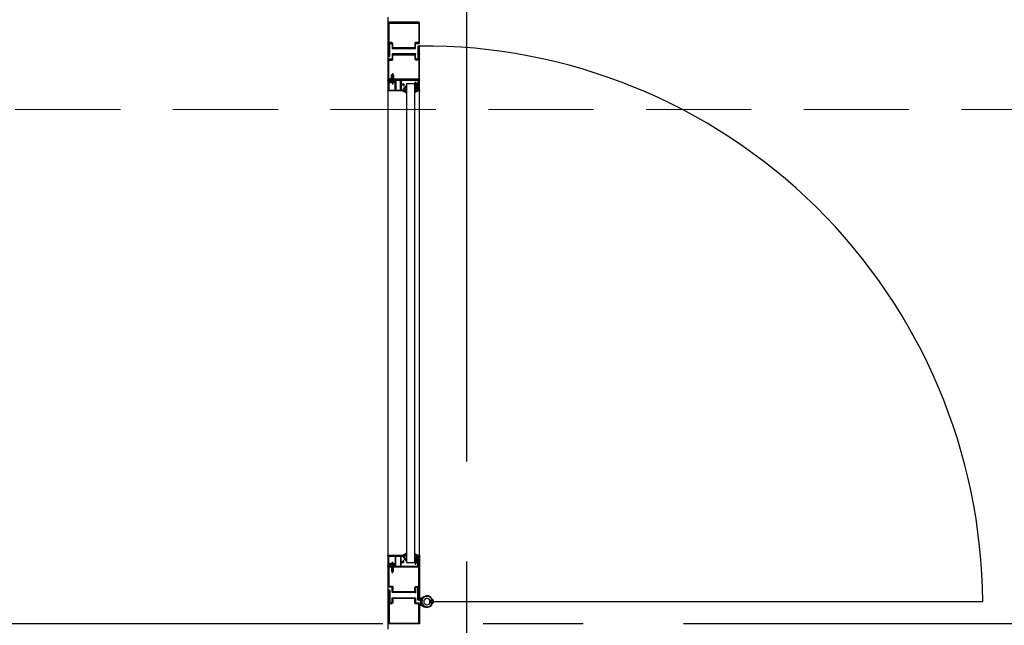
# Model space of a CAD drawing. Header units: millimetres. Extents: x 111285 to 237437, y -9513 to 52045.
# Tile 76 of 117: x 140032 to 141904, y 591 to 1742. Entities that reach past the tile are written whole.
import ezdxf

# ---------------------------------------------------------------- set-up
doc = ezdxf.new("R2010")
doc.units = ezdxf.units.MM
doc.header["$LTSCALE"] = 100
doc.linetypes.add('CENTER', pattern=[50.8, 31.75, -6.35, 6.35, -6.35])
doc.linetypes.add('DASHED', pattern=[0.75, 0.5, -0.25])
doc.layers.get('0').update_dxf_attribs({"color": 252})
for name, color, linetype in [('0-aanzicht', 252, 'Continuous'), ('0-acceering', 252, 'Continuous'), ('0-HOOFDSTRAMIEN', 1, 'CENTER'), ('_32--BINNENKOZIJN', 1, 'Continuous'), ('_79--VASTE-INRICHTING', 1, 'Continuous')]:
    doc.layers.add(name, color=color, linetype=linetype)
doc.layers.add('JAG_System-Einfühgepunkte', color=252, linetype='Continuous', lineweight=0, plot=False)

# ---------------------------------------------------------------- blocks, each defined once
blk = doc.blocks.new('U-STRAMIEN')
at = {"layer": '0-HOOFDSTRAMIEN', "ltscale": 0.3}
for points in [[(14400, -4264), (14400, 47464)], [(-5000, 0), (68000, 0)]]:
    blk.add_lwpolyline(points, dxfattribs=at)
blk = doc.blocks.new('455019')
at = {"layer": '0-acceering'}
h = blk.add_hatch(dxfattribs=at)
h.set_pattern_fill('_USER', color=256, scale=1.5, angle=45, style=0, double=1, pattern_type=0)
h.set_pattern_definition([(45, (9.8899, -3.046), (-1.06066, 1.06066), []), (135, (9.8899, -3.046), (-1.06066, -1.06066), [])])
h.paths.add_polyline_path([(6.1, 0.4, 0.488281), (6.4, 0), (8.4, 0, -0.326416), (9.8, -1.1, 0.720237), (10.4, -1.1, -0.044879), (12.8, 4.1, 0.89146), (11.9, 4.8, -0.062553), (9.3, 2.4, -0.440575), (8.3, 2.5), (7.9, 3.2, 0.24511), (7.4, 3.5), (5.8, 3.6), (5.2, 4.8, 0.484869), (4.8, 4.9), (3.9, 3.7), (0.2, 4, -0.168809), (-1.1, 4), (-1.1, 4.5, 0.675772), (-1.5, 4.7), (-2.1, 4.1, -0.765456), (-2.5, 4.3), (-2.3, 4.7, 0.713839), (-2.7, 4.9), (-3.4, 4.4, -0.754008), (-3.7, 4.6), (-3.5, 5, 0.698845), (-3.8, 5.3), (-4.5, 4.9, -0.683903), (-4.9, 5.2), (-4.7, 5.5, 0.56756), (-5, 5.8, 0.367373), (-6.1, 4.3, 0.273475), (-5.7, 3.6, 0.122917), (-1, 2.5, -0.967646), (-1, 1.8), (-3.1, 1.7, 0.883992), (-3.2, 0.5), (-0.2, 0, 0.418204), (0.1, 0.2), (0.1, 0.4, -0.37859), (0.4, 0.6)])
blk.add_lwpolyline([(12.8, 4.1, 0.89146), (11.9, 4.8, -0.062553), (9.3, 2.4, -0.440575), (8.3, 2.5), (7.9, 3.2, 0.24511), (7.4, 3.5), (5.8, 3.6), (5.2, 4.8, 0.484869), (4.8, 4.9), (3.9, 3.7), (0.2, 4, -0.168809), (-1.1, 4), (-1.1, 4.5, 0.675772), (-1.5, 4.7), (-2.1, 4.1, -0.765456), (-2.5, 4.3), (-2.3, 4.7, 0.713839), (-2.7, 4.9), (-3.4, 4.4, -0.754008), (-3.7, 4.6), (-3.5, 5, 0.698845), (-3.8, 5.3), (-4.5, 4.9, -0.683903), (-4.9, 5.2), (-4.7, 5.5, 0.591523), (-5, 5.8, 0.364492), (-6.1, 4.3, 0.273475), (-5.7, 3.6, 0.122917), (-1, 2.5, -0.967646), (-1, 1.8), (-3.1, 1.7, 0.883992), (-3.2, 0.5), (-0.2, 0, 0.418204), (0.1, 0.2), (0.1, 0.4, -0.37859), (0.4, 0.6), (6.1, 0.4, 0.515595), (6.4, 0), (8.4, 0, -0.326416), (9.8, -1.1, 0.720237), (10.4, -1.1, -0.044879)], format="xyb", close=True, dxfattribs=at)
at = {"layer": 'JAG_System-Einfühgepunkte'}
blk.add_point((9.9, -3), dxfattribs=at)
blk = doc.blocks.new('450007')
at = {"layer": '0-aanzicht'}
blk.add_lwpolyline([(-10.2, 2), (-11, 0.4), (-11, -0.4), (-10.2, -2), (0, -2), (0, -2.6), (1, -2.6), (1.6, -3, -0.353906), (3.2, -4), (4.8, -3.2), (4.8, 3.2), (3.2, 4, -0.353906), (1.6, 3), (1, 2.6), (0, 2.6), (0, 2), (-10.2, 2, -0.140596), (-10.2, 0, 2.430036)], format="xyb", dxfattribs=at)
for points in [[(-11, 0.4), (-6, -2), (-6, 2)], [(0, 2), (0, -2)], [(1, 2.6), (1, -2.6)], [(1.6, -3), (1.6, 3)], [(3.2, -4), (3.2, 4)]]:
    blk.add_lwpolyline(points, dxfattribs=at)
blk.add_point((0, 0), dxfattribs=at)
blk = doc.blocks.new('404129')
at = {"layer": '_32--BINNENKOZIJN'}
blk.add_lwpolyline([(-13.2, -9), (8.3, -9)], dxfattribs=at)
blk.add_lwpolyline([(20, -1.5, 0.414214), (19, -0.5), (0.8, -0.5, 0.414214), (0, -1.3), (0, -3.7, 0.267949), (0.4, -4.4), (1.5, -5, 0.158384), (2.1, -5.1), (4.6, -4.9, 0.948965), (4.5, -3.9), (3.2, -3.9, -1), (3.2, -1.8), (17.9, -1.8, -0.414214), (18.7, -2.6), (18.7, -14.2), (4.2, -14.2), (2.7, -12.7, 0.339454), (1.5, -12.6), (0.4, -13.2, 0.267949), (0, -13.9), (0, -14.6, 0.414214), (0.8, -15.4), (18.7, -15.4), (18.7, -23.5, -0.414214), (17.9, -24.3), (0.4, -24.3), (0.4, -25.5), (6.2, -25.5, -0.414214), (7, -26.3), (7, -30.5), (9.6, -30.5), (10.5, -29.9), (10.5, -29.2), (8.3, -29.2), (8.3, -26.3, -0.414214), (9.1, -25.5), (17.9, -25.5, -0.414214), (18.7, -26.3), (18.7, -29.2), (17.5, -29.2), (17.5, -29.6), (18.2, -30.5), (20, -30.5)], format="xyb", close=True, dxfattribs=at)
for p in [(0, 0), (0, -9), (20, 0)]:
    blk.add_point(p, dxfattribs=at)
blk = doc.blocks.new('455007-5')
at = {"layer": '0-acceering'}
h = blk.add_hatch(dxfattribs=at)
h.set_pattern_fill('_USER', color=256, scale=1.5, angle=45, style=0, double=1, pattern_type=0)
h.set_pattern_definition([(45, (-148.331, -148.266), (-1.06066, 1.06066), []), (135, (-148.331, -148.266), (-1.06066, -1.06066), [])])
h.paths.add_polyline_path([(-2.5, 0, -0.335424), (-2.8, 0.2), (-2.9, 0.6, 0.612932), (-3.5, 0.7), (-4.1, 0, 0.099276), (-9.4, -3.3, 0.643477), (-9.1, -4.1, -0.077136), (-6.7, -4.8), (-5.7, -5.1, 0.760206), (-5.3, -4.3), (-6.2, -3.7), (-7.3, -3.3, -0.670173), (-7.3, -2.9, -0.308665), (3.8, -5, 0.327484), (4.3, -5.1, 0.414214), (4.6, -4.5, -0.073799), (1.5, 0.9, 0.125857), (0.8, 1.8, 0.811228), (0.1, 1.1, -0.516336), (0, 0)])
blk.add_lwpolyline([(1.5, 0.9, 0.125857), (0.8, 1.8, 0.811228), (0.1, 1.1, -0.516336), (0, 0), (-2.5, 0, -0.335424), (-2.8, 0.2), (-2.9, 0.6, 0.612932), (-3.5, 0.7), (-4.1, 0, 0.099276), (-9.4, -3.3, 0.643477), (-9.1, -4.1, -0.077136), (-6.7, -4.8), (-5.7, -5.1, 0.760206), (-5.3, -4.3), (-6.2, -3.7), (-7.3, -3.3, -0.670173), (-7.3, -2.9, -0.308665), (3.8, -5, 0.327484), (4.3, -5.1, 0.414214), (4.6, -4.5, -0.073799)], format="xyb", close=True, dxfattribs=at)
at = {"layer": 'JAG_System-Einfühgepunkte'}
blk.add_point((0, 0), dxfattribs=at)
blk = doc.blocks.new('30119')
at = {"layer": '_32--BINNENKOZIJN'}
for points in [[(-15, 50.75, 0.4142136), (-16.75, 52.5), (-25, 52.5), (-25, 58.25, 0.4142136), (-26.75, 60), (-63.25, 60, 0.4142136), (-65, 58.25), (-65, 3.5), (-83.25, 3.5, 0.4142136), (-85, 1.75, 0.4142136), (-83.25, 0), (-1.75, 0, 0.4142136), (0, 1.75, 0.4142136), (-1.75, 3.5), (-23, 3.5, -0.4142136), (-25, 5.5, -0.4142136), (-23, 7.5), (-16.75, 7.5, 0.4142136), (-15, 9.25)], [(-16.75, 9.25), (-23, 9.25, 0.4142136), (-26.75, 5.5, 0.4142136), (-23.1, 1.85), (-1.75, 1.85), (-1.75, 1.75), (-83.25, 1.75), (-83.25, 1.85), (-65, 1.85, 0.4142136), (-63.25, 3.6), (-63.25, 58.25), (-26.75, 58.25), (-26.75, 52.5, 0.4142136), (-25, 50.75), (-16.75, 50.75)]]:
    blk.add_lwpolyline(points, format="xyb", close=True, dxfattribs=at)
for p in [(-65, 60), (-25, 60), (-20, 60), (-15, 60), (-15, 7.5), (0, 0), (-85, 0), (-65, 0), (-25, 0), (-15, 0)]:
    blk.add_point(p, dxfattribs=at)
blk = doc.blocks.new('onderlegger beganegrond')
at = {"linetype": 'DASHED', "lineweight": 0, "ltscale": 4}
blk.add_lwpolyline([(7571.2, 1571.4), (43680, 1570.2)], dxfattribs=at)

msp = doc.modelspace()

# ---------------------------------------------------------------- linework, layer by layer
at = {"layer": '_32--BINNENKOZIJN', "ltscale": 0.1}
for p, q in [((140732.4, 1628.8), (140732.4, 1621.6)), ((140732.4, 722), (140732.4, 1608)), ((140792.4, 722), (140792.4, 1608)), ((140732.4, 701.3), (140732.4, 708.4)), ((140793.6, 640.9), (140801.2, 645.1)), ((140796, 632.5), (140793.6, 640.9)), ((140795.1, 635.5), (140793.6, 630.1)), ((140793.6, 630.1), (140801.2, 625.9))]:
    msp.add_line(p, q, dxfattribs=at)
at = {"layer": '_32--BINNENKOZIJN', "linetype": 'Continuous'}
for p, q in [((140813.3, 638.5), (140811.8, 638.5)), ((140811.8, 632.5), (140811.8, 638.5)), ((140814.3, 637.7), (140813.3, 638.5)), ((140813.3, 632.5), (140813.3, 638.5)), ((140814.3, 633.3), (140814.3, 637.7)), ((140818.8, 637.7), (140816.8, 638.8)), ((140816.8, 632.3), (140816.8, 638.8)), ((140818.8, 633.3), (140818.8, 637.7)), ((140813.3, 632.5), (140811.8, 632.5)), ((140814.3, 633.3), (140813.3, 632.5)), ((140818.8, 633.3), (140816.8, 632.3))]:
    msp.add_line(p, q, dxfattribs=at)
at = {"layer": '_32--BINNENKOZIJN'}
for points in [[(140735.9, 1673.8), (140735.9, 1695, -0.414214), (140737.9, 1697, -0.414214), (140739.9, 1695), (140739.9, 1688.8, 0.414214), (140741.7, 1687), (140783.2, 1687, 0.414214), (140784.9, 1688.8), (140784.9, 1697), (140790.7, 1697, 0.414214), (140792.4, 1698.8), (140792.4, 1735.3, 0.414214), (140790.7, 1737), (140734.2, 1737, 0.414214), (140732.4, 1735.3), (140732.4, 1673.8, 0.414214), (140734.2, 1672, 0.414214)], [(140741.7, 1695, 0.414214), (140737.9, 1698.8, 0.414214), (140734.3, 1695.1), (140734.3, 1673.8), (140734.2, 1673.8), (140734.2, 1735.3), (140790.7, 1735.3), (140790.7, 1698.8), (140784.9, 1698.8, 0.414214), (140783.2, 1697), (140783.2, 1688.8), (140741.7, 1688.8)], [(140735.9, 656.3), (140735.9, 635, 0.414214), (140737.9, 633, 0.414214), (140739.9, 635), (140739.9, 641.3, -0.414214), (140741.7, 643), (140783.2, 643, -0.414214), (140784.9, 641.3), (140784.9, 633), (140790.7, 633, -0.414214), (140792.4, 631.3), (140792.4, 594.8, -0.414214), (140790.7, 593), (140734.2, 593, -0.414214), (140732.4, 594.8), (140732.4, 656.3, -0.414214), (140734.2, 658, -0.414214)], [(140741.7, 635, -0.414214), (140737.9, 631.3, -0.414214), (140734.3, 634.9), (140734.3, 656.3), (140734.2, 656.3), (140734.2, 594.8), (140790.7, 594.8), (140790.7, 631.3), (140784.9, 631.3, -0.414214), (140783.2, 633), (140783.2, 641.3), (140741.7, 641.3)]]:
    msp.add_lwpolyline(points, format="xyb", close=True, dxfattribs=at)
msp.add_lwpolyline([(140783.6, 710), (140783.6, 1620), (140767.6, 1620), (140767.6, 710)], close=True, dxfattribs=at)
msp.add_lwpolyline([(140819, 635.5), (141863.4, 635.5)], dxfattribs=at)
msp.add_arc((140800, 628.6), 1063.4, 0.389, 90.4335, dxfattribs=at)
at = {"layer": '_32--BINNENKOZIJN', "ltscale": 0.1}
for centre, start, end in [((140795.3, 649.7), 245.2837, 287.1993), ((140788.6, 633.5), 27.3718, 57.0355), ((140788.6, 637.5), 302.9645, 332.6282), ((140795.3, 621.3), 72.8007, 114.7163)]:
    msp.add_arc(centre, 7.01, start, end, dxfattribs=at)
at = {"layer": '_32--BINNENKOZIJN', "linetype": 'Continuous'}
for centre, radius, start, end in [((140806.5, 635.5), 11, 141.4479, 343.1416), ((140806.5, 635.5), 10, 143.717, 342.7528), ((140806.5, 635.5), 10, 18.2649, 149.4551), ((140806.5, 635.5), 11, 16.8584, 140.8848), ((140806.5, 635.5), 6.09, 29.5205, 330.4795), ((140816.8, 635.3), 3.5, 90, 135.5847), ((140816.8, 635.8), 3.5, 224.4153, 270), ((140818, 635.5), 1, 323.1301, 36.8699)]:
    msp.add_arc(centre, radius, start, end, dxfattribs=at)
at = {"layer": '_79--VASTE-INRICHTING'}
msp.add_line((140732.4, 583), (140732.4, 1747), dxfattribs=at)

# ---------------------------------------------------------------- block references
msp.add_blockref('onderlegger beganegrond', (126152, 0))
at = {"layer": '0-HOOFDSTRAMIEN'}
msp.add_blockref('U-STRAMIEN', (126482, 594), dxfattribs=at)
at = {"layer": '_32--BINNENKOZIJN', "ltscale": 0.1, "rotation": 89.99999999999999}
msp.add_blockref('30119', (140792.4, 1692), dxfattribs=at)
at = {"layer": '_32--BINNENKOZIJN', "extrusion": (0, 0, -1), "zscale": -1, "rotation": 270}
for name, p in [('404129', (-140731.9, 1627)), ('450007', (-140740.9, 1627)), ('455007-5', (-140762.4, 1607)), ('455019', (-140788.9, 1617))]:
    msp.add_blockref(name, p, dxfattribs=at)
at = {"layer": '_32--BINNENKOZIJN', "extrusion": (0, 0, -1), "xscale": -1, "zscale": -1, "rotation": 270}
for name, p in [('404129', (-140731.9, 703)), ('455007-5', (-140762.4, 723)), ('455019', (-140788.9, 713)), ('450007', (-140740.9, 703))]:
    msp.add_blockref(name, p, dxfattribs=at)
at = {"layer": '_32--BINNENKOZIJN', "ltscale": 0.1, "xscale": -1, "rotation": 90}
msp.add_blockref('30119', (140792.4, 638), dxfattribs=at)

doc.saveas('drawing.dxf')
